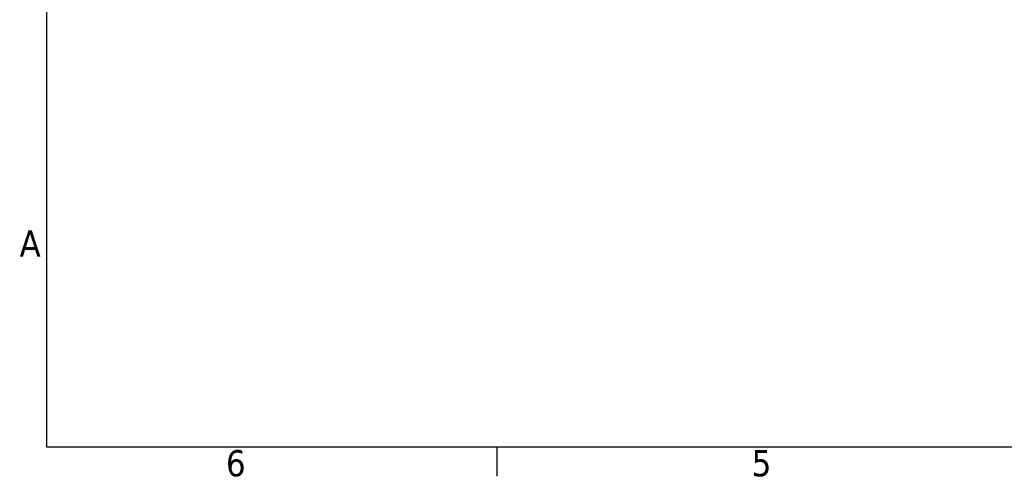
# Model space of a CAD drawing. Header units: millimetres. Extents: x 0 to 420, y 0 to 297.
# Tile 1 of 16: x 6 to 138, y 6 to 67. Entities that reach past the tile are written whole.
import ezdxf

# ---------------------------------------------------------------- set-up
doc = ezdxf.new("R2010")
doc.units = ezdxf.units.MM
doc.layers.get('0').update_dxf_attribs({"lineweight": 25})
doc.layers.add('Geometria schizzo (ISO)', color=7, linetype='Continuous', lineweight=25)
doc.layers.add('Simbolo (ISO)', color=7, linetype='Continuous', lineweight=25)
doc.styles.add('DEFAULT-ISO', font='TAHOMA.TTF')

# ---------------------------------------------------------------- blocks, each defined once
blk = doc.blocks.new('Bordi Default Border')
at = {"layer": 'Geometria schizzo (ISO)'}
blk.add_line((70, 10), (70, 6.1), dxfattribs=at)
at = {"layer": 'Geometria schizzo (ISO)', "flags": 128}
blk.add_lwpolyline([(10, 10), (10, 287), (410, 287), (410, 10), (10, 10)], dxfattribs=at)
at = {"layer": 'Simbolo (ISO)', "char_height": 3.5, "attachment_point": 7, "style": 'DEFAULT-ISO'}
for s, insert in [('A', (6.36, 35.38)), ('6', (33.88, 6.03)), ('5', (103.98, 6.03))]:
    blk.add_mtext(s, dxfattribs=dict(at, insert=insert))

msp = doc.modelspace()

# ---------------------------------------------------------------- block references
msp.add_blockref('Bordi Default Border', (0, 0))

doc.saveas('drawing.dxf')
